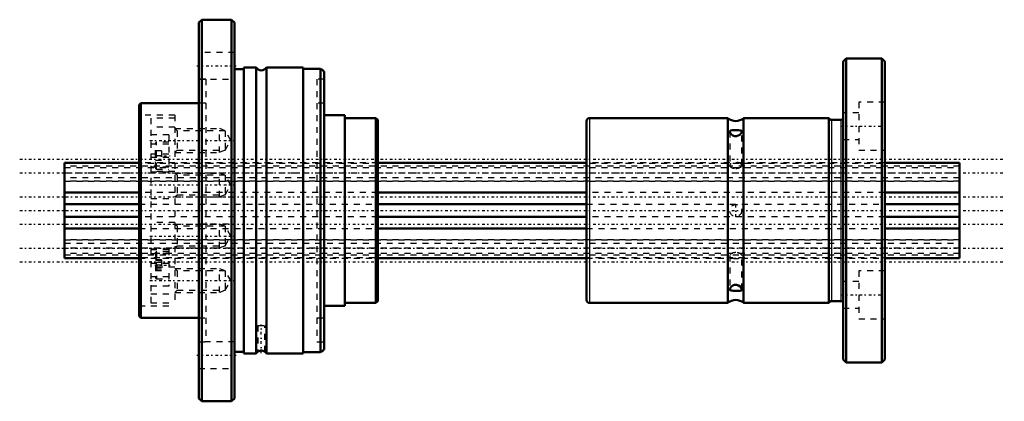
# Model space of a CAD drawing. Header units: millimetres. Extents: x -8 to 158, y -32 to 32.
import ezdxf

# ---------------------------------------------------------------- set-up
doc = ezdxf.new("R2010")
doc.units = ezdxf.units.MM
doc.linetypes.add('Center', pattern=[1.5, 0.45, -0.5, 0.05, -0.5])
doc.linetypes.add('Dashed', pattern=[2, 1, -1])
for name, color, linetype, lineweight in [('2d ConnectionPoints', 7, 'Continuous', 50), ('AM_0', 7, 'Continuous', 50), ('AM_4', 3, 'Continuous', 25), ('AM_5', 3, 'Continuous', 25), ('AM_7', 7, 'Center', 25), ('AM_9', 6, 'Dashed', 25)]:
    doc.layers.add(name, color=color, linetype=linetype, lineweight=lineweight)

# ---------------------------------------------------------------- blocks, each defined once
blk = doc.blocks.new('1_NS_1616ASpline_0_in_NS1616A_150L_4')
at = {"layer": 'AM_0'}
for p, q in [((23, 32), (22.5, 31.5)), ((22.5, 31.5), (22.5, -31.5)), ((28, 32), (23, 32)), ((23, 32), (23, -32)), ((28.5, 31.5), (28, 32)), ((28, 32), (28, -32)), ((28.5, 31.5), (28.5, -31.5)), ((30.05, 23.7), (28.5, 23.7)), ((30.05, 24), (30.05, -24)), ((32.12, 24), (30.05, 24)), ((32.12, 24), (32.12, -24)), ((40, 24), (33.86, 24)), ((33.86, 24), (33.86, -24)), ((40, 24), (40, -24)), ((42.92, 23.75), (40, 23.75)), ((42.92, 23.75), (42.92, -23.75)), ((43.5, 23.3), (43.5, -23.3)), ((12.8, 18), (12.5, 17.7)), ((12.5, 17.7), (12.5, -17.7)), ((22.5, 18), (12.8, 18)), ((12.8, 18), (12.8, -18)), ((47, 16), (43.5, 16)), ((47, 16), (47, -16)), ((52.2, 15.5), (47, 15.5)), ((52.2, 15.5), (52.2, -15.5)), ((52.5, 15.2), (52.2, 15.5)), ((52.5, 15.2), (52.5, -15.2)), ((43.5, -16), (47, -16)), ((47, -15.5), (52.2, -15.5)), ((52.2, -15.5), (52.5, -15.2)), ((12.5, -17.7), (12.8, -18)), ((12.8, -18), (22.5, -18)), ((28.5, -23.7), (30.05, -23.7)), ((30.05, -24), (32.12, -24)), ((33.59, -23.7), (33.59, -23.7)), ((33.86, -24), (40, -24)), ((40, -23.75), (42.92, -23.75)), ((22.5, -31.5), (23, -32)), ((23, -32), (28, -32)), ((28, -32), (28.5, -31.5))]:
    blk.add_line(p, q, dxfattribs=at)
blk.add_lwpolyline([(33.59, -23.7), (33.54, -23.66), (33.44, -23.6), (33.27, -23.53), (33.07, -23.5), (32.88, -23.5), (32.72, -23.53), (32.58, -23.58), (32.46, -23.65), (32.4, -23.69), (32.4, -23.7)], dxfattribs=at)
for centre, radius, start, end in [((32.99, 24.5), 1, 210, 330), ((42.31, 22.38), 1.5, 37.7646, 66.2057), ((32.99, -24.5), 1, 126.0404, 150), ((32.99, -24.5), 1, 30, 53.1185), ((42.31, -22.38), 1.5, 293.7943, 322.2354)]:
    blk.add_arc(centre, radius, start, end, dxfattribs=at)
at = {"layer": 'AM_5', "linetype": 'Dashed'}
for p, q in [((18.5, 13.75), (26, 13.75)), ((26, 9.75), (26, 13.75)), ((26.94, 13.37), (26, 13.75)), ((26.94, 10.13), (26, 9.75)), ((18.5, 9.75), (26, 9.75)), ((18.5, 6.28), (26, 6.28)), ((26, 2.28), (26, 6.28)), ((26.94, 5.9), (26, 6.28)), ((18.5, 2.28), (26, 2.28)), ((26.94, 2.65), (26, 2.28)), ((18.5, -2.28), (26, -2.28)), ((26, -6.28), (26, -2.28)), ((26.94, -2.65), (26, -2.28)), ((18.5, -6.28), (26, -6.28)), ((26.94, -5.9), (26, -6.28)), ((18.5, -9.75), (26, -9.75)), ((26, -13.75), (26, -9.75)), ((26.94, -10.13), (26, -9.75)), ((18.5, -13.75), (26, -13.75)), ((26.94, -13.37), (26, -13.75))]:
    blk.add_line(p, q, dxfattribs=at)
at = {"layer": 'AM_7'}
for p, q in [((22.2, 24.25), (28.8, 24.25)), ((14.3, 11.75), (28.34, 11.75)), ((15.12, 9.19), (17.88, 9.19)), ((14.3, 4.28), (28.34, 4.28)), ((14.3, -4.28), (28.34, -4.28)), ((15.12, -9.19), (17.88, -9.19)), ((14.3, -11.75), (28.34, -11.75)), ((32.99, -23.92), (32.99, -19.09)), ((22.2, -24.25), (28.8, -24.25))]:
    blk.add_line(p, q, dxfattribs=at)
at = {"layer": 'AM_9'}
for p, q in [((28.5, 26.5), (22.5, 26.5)), ((22.5, 22), (28.5, 22)), ((23.7, 22), (22.5, 22)), ((23.7, 22), (23.7, -22)), ((42.3, 22), (42.3, -22)), ((43.5, 22), (42.3, 22)), ((23.7, 18), (22.5, 18)), ((43.5, 18), (42.3, 18)), ((18.5, 16), (12.5, 16)), ((18.5, 15.5), (14.5, 15.5)), ((14.5, 15.5), (14.5, -15.5)), ((18.5, 16), (18.5, -16)), ((18.5, 14), (14.5, 14)), ((18.88, 13.37), (18.5, 13.75)), ((26.94, 13.37), (18.88, 13.37)), ((18.88, 13.37), (18.88, 10.13)), ((27.88, 11.75), (26.94, 13.37)), ((26.94, 13.37), (26.94, 10.13)), ((17.5, 12.7), (14.5, 12.7)), ((17.5, 12.7), (17.5, 6.49)), ((26.94, 10.13), (27.88, 11.75)), ((17.5, 11.1), (14.5, 11.1)), ((15.25, 7.14), (15.25, 11.24)), ((16.25, 9.99), (15.25, 9.99)), ((15.45, 6.94), (15.45, 11.44)), ((17.5, 11.44), (15.45, 11.44)), ((16.25, 9.99), (16.25, 8.39)), ((18.5, 9.75), (18.88, 10.13)), ((18.88, 10.13), (26.94, 10.13)), ((14.5, 9.5), (18.5, 9.5)), ((17.5, 8.88), (14.5, 8.88)), ((16.25, 9.19), (15.25, 9.19)), ((16.25, 8.39), (15.25, 8.39)), ((52.5, 8), (14.5, 8)), ((17.5, 7.28), (14.5, 7.28)), ((15.45, 6.94), (17.5, 6.94)), ((18.5, 6.53), (14.5, 6.53)), ((14.5, 6.49), (17.5, 6.49)), ((18.88, 5.9), (18.5, 6.28)), ((26.94, 5.9), (18.88, 5.9)), ((18.88, 5.9), (18.88, 2.65)), ((27.88, 4.28), (26.94, 5.9)), ((26.94, 5.9), (26.94, 2.65)), ((26.94, 2.65), (27.88, 4.28)), ((14.5, 2.03), (18.5, 2.03)), ((18.5, 2.28), (18.88, 2.65)), ((18.88, 2.65), (26.94, 2.65)), ((28.5, 2.25), (22.5, 2.25)), ((18.5, -2.03), (14.5, -2.03)), ((18.88, -2.65), (18.5, -2.28)), ((26.94, -2.65), (18.88, -2.65)), ((18.88, -2.65), (18.88, -5.9)), ((22.5, -2.25), (28.5, -2.25)), ((27.88, -4.28), (26.94, -2.65)), ((26.94, -2.65), (26.94, -5.9)), ((26.94, -5.9), (27.88, -4.28)), ((17.5, -6.49), (14.5, -6.49)), ((14.5, -6.53), (18.5, -6.53)), ((17.5, -6.49), (17.5, -12.7)), ((18.5, -6.28), (18.88, -5.9)), ((18.88, -5.9), (26.94, -5.9)), ((17.5, -7.28), (14.5, -7.28)), ((14.5, -8), (52.5, -8)), ((15.25, -7.14), (15.25, -11.24)), ((15.45, -6.94), (15.45, -11.44)), ((17.5, -6.94), (15.45, -6.94)), ((17.5, -8.88), (14.5, -8.88)), ((18.5, -9.5), (14.5, -9.5)), ((16.25, -8.27), (15.25, -8.27)), ((16.25, -8.39), (15.25, -8.39)), ((16.25, -8.73), (15.25, -8.73)), ((16.25, -9.19), (15.25, -9.19)), ((16.25, -9.65), (15.25, -9.65)), ((16.25, -8.27), (16.25, -10.12)), ((18.88, -10.13), (18.5, -9.75)), ((17.5, -11.1), (14.5, -11.1)), ((16.25, -9.99), (15.25, -9.99)), ((16.25, -10.12), (15.25, -10.12)), ((15.45, -11.44), (17.5, -11.44)), ((26.94, -10.13), (18.88, -10.13)), ((18.88, -10.13), (18.88, -13.37)), ((26.94, -10.13), (26.94, -13.37)), ((27.88, -11.75), (26.94, -10.13)), ((17.5, -12.7), (14.5, -12.7)), ((26.94, -13.37), (27.88, -11.75)), ((14.5, -14), (18.5, -14)), ((18.5, -13.75), (18.88, -13.37)), ((18.88, -13.37), (26.94, -13.37)), ((12.5, -16), (18.5, -16)), ((14.5, -15.5), (18.5, -15.5)), ((22.5, -18), (23.7, -18)), ((42.3, -18), (43.5, -18)), ((32.4, -19.31), (33.59, -19.31)), ((32.4, -19.31), (32.4, -23.69)), ((33.59, -23.7), (33.59, -19.31)), ((28.5, -22), (22.5, -22)), ((22.5, -22), (23.7, -22)), ((42.3, -22), (43.5, -22)), ((22.5, -26.5), (28.5, -26.5))]:
    blk.add_line(p, q, dxfattribs=at)
for centre, start, end in [((15.45, 11.24), 90, 180), ((15.45, 7.14), 180, 270), ((15.45, -7.14), 90, 180), ((15.45, -11.24), 180, 270)]:
    blk.add_arc(centre, 0.2, start, end, dxfattribs=at)
blk = doc.blocks.new('2_NS_1616ASpline_b_0_in_NS1616A_150L_4')
at = {"layer": 'AM_0'}
for p, q in [((131, 25.5), (130.5, 25)), ((130.5, 25), (130.5, -25)), ((131, 25.5), (131, -25.5)), ((137, 25.5), (131, 25.5)), ((137, 25.5), (137, -25.5)), ((137.5, 25), (137, 25.5)), ((137.5, 25), (137.5, -25)), ((87.5, 15), (87.5, -15)), ((111.18, 15.5), (88, 15.5)), ((111.18, 15.5), (111.18, -15.5)), ((113.82, 15.5), (113.82, -15.5)), ((128.1, 15.5), (113.82, 15.5)), ((128.1, 15.5), (128.1, -15.5)), ((130.1, 15.2), (128.56, 15.2)), ((111.51, 13.29), (111.51, 13.14)), ((113.49, 13.14), (113.49, 13.29)), ((111.51, -13.14), (111.51, -13.29)), ((113.49, -13.29), (113.49, -13.14)), ((88, -15.5), (111.18, -15.5)), ((113.82, -15.5), (128.1, -15.5)), ((128.56, -15.2), (130.1, -15.2)), ((130.5, -25), (131, -25.5)), ((131, -25.5), (137, -25.5)), ((137, -25.5), (137.5, -25))]:
    blk.add_line(p, q, dxfattribs=at)
for points in [[(113.49, 13.29), (113.49, 13.3), (113.4, 13.39), (113.23, 13.44), (112.96, 13.46), (112.62, 13.46), (112.31, 13.46), (112.18, 13.46), (111.88, 13.45), (111.66, 13.41), (111.52, 13.32), (111.51, 13.29)], [(111.51, 13.14), (111.58, 12.99), (111.73, 12.79), (111.98, 12.6), (112.31, 12.48), (112.64, 12.47), (112.91, 12.55), (113.16, 12.7), (113.37, 12.91), (113.49, 13.14)], [(113.49, -13.14), (113.48, -13.12), (113.4, -12.95), (113.22, -12.75), (112.95, -12.56), (112.61, -12.47), (112.3, -12.48), (112.03, -12.58), (111.78, -12.74), (111.59, -12.97), (111.51, -13.14)], [(111.51, -13.29), (111.53, -13.32), (111.63, -13.4), (111.82, -13.44), (112.06, -13.46), (112.34, -13.46), (112.65, -13.46), (112.93, -13.46), (113.17, -13.45), (113.38, -13.4), (113.49, -13.29)]]:
    blk.add_lwpolyline(points, dxfattribs=at)
for centre, radius, start, end in [((88, 15), 0.5, 90, 180), ((112.5, 17), 2, 228.5904, 311.4096), ((128.56, 15.7), 0.5, 203.5782, 270), ((130.1, 15.7), 0.5, 270, 323.1301), ((88, -15), 0.5, 180, 270), ((112.5, -17), 2, 48.5904, 131.4096), ((128.56, -15.7), 0.5, 90, 156.4218), ((130.1, -15.7), 0.5, 36.8699, 90)]:
    blk.add_arc(centre, radius, start, end, dxfattribs=at)
at = {"layer": 'AM_4'}
for p, q in [((88, 15.5), (88, -15.5)), ((128.56, 15.2), (128.56, -15.2)), ((130.1, 15.2), (130.1, -15.2))]:
    blk.add_line(p, q, dxfattribs=at)
at = {"layer": 'AM_7'}
for p, q in [((130.15, 14.14), (137.85, 14.14)), ((112.5, -1.05), (112.5, 1.05)), ((130.15, -14.14), (137.85, -14.14))]:
    blk.add_line(p, q, dxfattribs=at)
at = {"layer": 'AM_9'}
for p, q in [((133.1, 18.14), (133.1, 10.14)), ((137.5, 18.14), (133.1, 18.14)), ((133.1, 16.39), (130.5, 16.39)), ((111.5, 13.22), (111.5, 7.56)), ((113.5, 7.56), (113.5, 13.22)), ((130.5, 11.89), (133.1, 11.89)), ((133.1, 10.14), (137.5, 10.14)), ((137.5, 8), (87.5, 8)), ((87.5, -8), (137.5, -8)), ((111.5, -7.56), (111.5, -13.22)), ((113.5, -13.22), (113.5, -7.56)), ((133.1, -10.14), (133.1, -18.14)), ((137.5, -10.14), (133.1, -10.14)), ((133.1, -11.89), (130.5, -11.89)), ((130.5, -16.39), (133.1, -16.39)), ((133.1, -18.14), (137.5, -18.14))]:
    blk.add_line(p, q, dxfattribs=at)
blk.add_circle((112.5, 0), 1, dxfattribs=at)
for centre, start_param, end_param in [((112.5, 13.22), 2.983532, 3.141593), ((112.5, 13.22), 3.141593, 3.299653), ((112.5, 13.22), 6.283185, 6.441246), ((112.5, 13.22), 6.125125, 6.283185), ((112.5, 7.56), 0, 3.141593), ((112.5, 7.56), 3.141593, 4.712389), ((112.5, 7.56), 4.712389, 6.283185), ((112.5, -7.56), 1.570796, 6.283185), ((112.5, -7.56), 6.283185, 7.853982), ((112.5, -13.22), 2.983532, 3.299653), ((112.5, -13.22), 6.125125, 6.441246)]:
    blk.add_ellipse(centre, major_axis=(1, 0), ratio=0.5, start_param=start_param, end_param=end_param, dxfattribs=at)
blk = doc.blocks.new('3_NS_1616A_150L_Shaft_0_in_NS1616A_150L_4')
at = {"layer": 'AM_0'}
for p, q in [((12.5, 8), (0, 8)), ((0, 8), (0, -8)), ((87.5, 8), (52.5, 8)), ((150, 8), (137.5, 8)), ((150, 8), (150, -8)), ((12.5, 3.02), (0, 3.02)), ((87.5, 3.02), (52.5, 3.02)), ((150, 3.02), (137.5, 3.02)), ((0, 1.09), (12.5, 1.09)), ((52.5, 1.09), (87.5, 1.09)), ((137.5, 1.09), (150, 1.09)), ((12.5, -1.09), (0, -1.09)), ((87.5, -1.09), (52.5, -1.09)), ((150, -1.09), (137.5, -1.09)), ((0, -3.02), (12.5, -3.02)), ((52.5, -3.02), (87.5, -3.02)), ((137.5, -3.02), (150, -3.02)), ((0, -8), (12.5, -8)), ((52.5, -8), (87.5, -8)), ((137.5, -8), (150, -8))]:
    blk.add_line(p, q, dxfattribs=at)
at = {"layer": 'AM_7'}
for p, q in [((-7.5, 8.6), (157.5, 8.6)), ((-7.5, 6.29), (157.5, 6.29)), ((-7.5, 2.3), (157.5, 2.3)), ((-7.5, 0), (157.5, 0)), ((-7.5, -2.3), (157.5, -2.3)), ((-7.5, -6.29), (157.5, -6.29)), ((-7.5, -8.6), (157.5, -8.6))]:
    blk.add_line(p, q, dxfattribs=at)
at = {"layer": 'AM_9'}
for p, q in [((0, 7.93), (150, 7.93)), ((150, 7.41), (0, 7.41)), ((0, 7.21), (150, 7.21)), ((52.5, 8), (12.5, 8)), ((137.5, 8), (87.5, 8)), ((0, 6.32), (150, 6.32)), ((150, 5.5), (0, 5.5)), ((150, 4.9), (0, 4.9)), ((0, 4.9), (150, 4.9)), ((52.5, 3.02), (12.5, 3.02)), ((137.5, 3.02), (87.5, 3.02)), ((12.5, 1.09), (52.5, 1.09)), ((87.5, 1.09), (137.5, 1.09)), ((52.5, -1.09), (12.5, -1.09)), ((137.5, -1.09), (87.5, -1.09)), ((12.5, -3.02), (52.5, -3.02)), ((87.5, -3.02), (137.5, -3.02)), ((0, -4.9), (150, -4.9)), ((150, -4.9), (0, -4.9)), ((0, -5.5), (150, -5.5)), ((150, -6.32), (0, -6.32)), ((150, -7.21), (0, -7.21)), ((0, -7.41), (150, -7.41)), ((150, -7.93), (0, -7.93)), ((12.5, -8), (52.5, -8)), ((87.5, -8), (137.5, -8))]:
    blk.add_line(p, q, dxfattribs=at)

msp = doc.modelspace()

# ---------------------------------------------------------------- linework, layer by layer
at = {"layer": '2d ConnectionPoints'}
for p in [(0, 0), (12.5, 0), (137.5, 0), (137.5, 0)]:
    msp.add_point(p, dxfattribs=at)

# ---------------------------------------------------------------- block references
for name in ['1_NS_1616ASpline_0_in_NS1616A_150L_4', '2_NS_1616ASpline_b_0_in_NS1616A_150L_4', '3_NS_1616A_150L_Shaft_0_in_NS1616A_150L_4']:
    msp.add_blockref(name, (0, 0))

doc.saveas('drawing.dxf')
